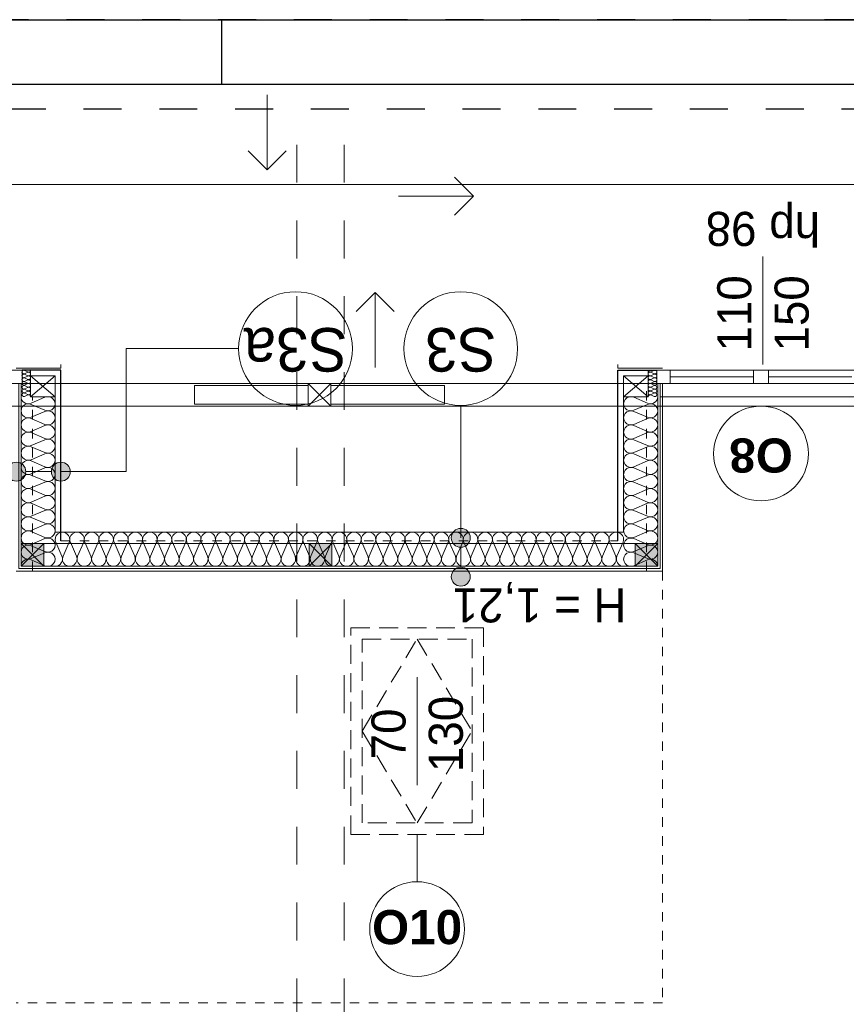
# Model space of a CAD drawing. Extents: x -251948 to -68259, y 37284 to 119967.
# Tile 26 of 41: x -105676 to -101314, y 56737 to 61934. Entities that reach past the tile are written whole.
import ezdxf

# ---------------------------------------------------------------- set-up
doc = ezdxf.new("R2010")
doc.units = 0
doc.header["$MEASUREMENT"] = 0
for name, pattern in [('Hidden Line', [100, 50, -50]), ('Krawędzie ukryte', [150, 100, -50]), ('Przerywana', [400, 200, -200])]:
    doc.linetypes.add(name, pattern=pattern)
for name, color, linetype in [('Arch ocieplenie', 7, 'Continuous'), ('Arch opisy', 7, 'Continuous'), ('Arch ściany działowe', 7, 'Continuous'), ('INWENT ODWODNIENIE', 7, 'Continuous')]:
    doc.layers.add(name, color=color, linetype=linetype)
for name, color, linetype, lineweight, true_color in [('Arch ocieplenie_Nr_Pióra__24', 7, 'Continuous', 13, 0x029e21), ('Arch okna_Nr_Pióra__82', 7, 'Continuous', 20, 0xaaaaaa), ('INWENT.ŚCIANY_Nr_Pióra__2', 7, 'Continuous', 13, 0x7f7f7f), ('Inwentaryzacja Konst._Nr_Pióra__3', 7, 'Continuous', 20, 0xff6600)]:
    doc.layers.add(name, color=color, linetype=linetype, lineweight=lineweight, true_color=true_color)
for name, color, linetype, lineweight in [('Arch opisy okien_Nr_Pióra__21', 7, 'Continuous', 13), ('Arch opisy_Nr_Pióra__1', 7, 'Continuous', 25), ('Arch opisy_Nr_Pióra__21', 7, 'Continuous', 13), ('Arch ściany działowe_Nr_Pióra__5', 7, 'Continuous', 13), ('INWENT DACH_Nr_Pióra__21', 7, 'Continuous', 13), ('INWENT ODWODNIENIE_Nr_Pióra__21', 7, 'Continuous', 13), ('INWENT ODWODNIENIE_Nr_Pióra__5', 7, 'Continuous', 13), ('INWENT OPISY_Nr_Pióra__21', 7, 'Continuous', 13), ('INWENT STROPY_Nr_Pióra__21', 7, 'Continuous', 13), ('INWENT. OKNA_Nr_Pióra__1', 7, 'Continuous', 25), ('INWENT. OKNA_Nr_Pióra__21', 7, 'Continuous', 13), ('INWENT.ŚCIANY_Nr_Pióra__1', 7, 'Continuous', 25), ('INWENT.ŚCIANY_Nr_Pióra__20', 1, 'Continuous', 20)]:
    doc.layers.add(name, color=color, linetype=linetype, lineweight=lineweight)
doc.styles.add('GENERATED_STYLE_3', font='txt')
doc.styles.add('GENERATED_STYLE_5', font='txt')
doc.styles.add('GENERATED_STYLE_6', font='arialbd.ttf')

# ---------------------------------------------------------------- blocks, each defined once
blk = doc.blocks.new('Ściana_53', base_point=(-102283.7, 59023.6))
at = {"layer": 'Arch ściany działowe_Nr_Pióra__5', "linetype": 'Continuous'}
for p, q in [((-102283.7, 60013.6), (-102296.2, 60013.6)), ((-102296.2, 60013.6), (-102296.2, 59036.1)), ((-102283.7, 59023.6), (-102283.7, 60013.6))]:
    blk.add_line(p, q, dxfattribs=at)
blk = doc.blocks.new('Ściana_54', base_point=(-102296.2, 59036.1))
at = {"layer": 'Arch ściany działowe_Nr_Pióra__5', "linetype": 'Continuous'}
for p, q in [((-102296.2, 60013.6), (-102308.7, 60013.6)), ((-102308.7, 60013.6), (-102308.7, 59048.6)), ((-102296.2, 59036.1), (-102296.2, 60013.6))]:
    blk.add_line(p, q, dxfattribs=at)
blk = doc.blocks.new('Ściana_56', base_point=(-105681.2, 59036.1))
at = {"layer": 'Arch ściany działowe_Nr_Pióra__5', "linetype": 'Continuous'}
for p, q in [((-105668.7, 60013.6), (-105681.2, 60013.6)), ((-105681.2, 60013.6), (-105681.2, 59036.1)), ((-105668.7, 59048.6), (-105668.7, 60013.6))]:
    blk.add_line(p, q, dxfattribs=at)
blk = doc.blocks.new('Ściana_133', base_point=(-105693.7, 59023.6))
at = {"layer": 'Arch ściany działowe_Nr_Pióra__5', "linetype": 'Continuous'}
for p, q in [((-105693.7, 59023.6), (-102283.7, 59023.6)), ((-102296.2, 59036.1), (-105681.2, 59036.1))]:
    blk.add_line(p, q, dxfattribs=at)
blk = doc.blocks.new('Ściana_134', base_point=(-105681.2, 59036.1))
at = {"layer": 'Arch ściany działowe_Nr_Pióra__5', "linetype": 'Continuous'}
for p, q in [((-102308.7, 59048.6), (-105668.7, 59048.6)), ((-105681.2, 59036.1), (-102296.2, 59036.1))]:
    blk.add_line(p, q, dxfattribs=at)
blk = doc.blocks.new('Izolacja cieplna 14_26', base_point=(-102308.7, 59943.6))
at = {"layer": 'Arch ocieplenie_Nr_Pióra__24', "linetype": 'Continuous'}
for p, q in [((-102435.1, 59940.5), (-102362.4, 59909.4)), ((-102362.4, 59903.2), (-102435.1, 59872.2)), ((-102435.1, 59865.9), (-102362.4, 59834.9)), ((-102362.4, 59828.6), (-102435.1, 59797.6)), ((-102435.1, 59791.3), (-102362.4, 59760.3)), ((-102362.4, 59754), (-102435.1, 59723)), ((-102435.1, 59716.7), (-102362.4, 59685.7)), ((-102362.4, 59679.4), (-102435.1, 59648.4)), ((-102435.1, 59642.1), (-102362.4, 59611.1)), ((-102362.4, 59604.8), (-102435.1, 59573.8)), ((-102435.1, 59567.6), (-102362.4, 59536.5)), ((-102362.4, 59530.3), (-102435.1, 59499.2)), ((-102435.1, 59493), (-102362.4, 59461.9)), ((-102362.4, 59455.7), (-102435.1, 59424.7)), ((-102435.1, 59418.4), (-102362.4, 59387.4)), ((-102362.4, 59381.1), (-102435.1, 59350.1)), ((-102435.1, 59343.8), (-102362.4, 59312.8)), ((-102362.4, 59306.5), (-102435.1, 59275.5)), ((-102435.1, 59269.2), (-102362.4, 59238.2)), ((-102362.4, 59231.9), (-102435.1, 59200.9)), ((-102435.1, 59194.6), (-102362.4, 59163.6)), ((-102362.4, 59157.3), (-102435.1, 59126.3)), ((-102435.1, 59120.1), (-102362.4, 59089)), ((-102362.4, 59082.8), (-102435.1, 59051.7))]:
    blk.add_line(p, q, dxfattribs=at)
for centre, start_param, end_param in [((-102450.5, 59906.3), 1.158003, 5.125183), ((-102347, 59943.6), 4.299596, 6.283185), ((-102450.5, 59831.7), 1.158003, 5.125183), ((-102347, 59869), 4.299595, 8.266774), ((-102347, 59794.4), 4.299595, 8.266774), ((-102450.5, 59757.1), 1.158003, 5.125183), ((-102450.5, 59682.6), 1.158003, 5.125183), ((-102347, 59719.9), 4.299595, 8.266774), ((-102347, 59645.3), 4.299595, 8.266774), ((-102450.5, 59608), 1.158003, 5.125183), ((-102347, 59570.7), 4.299595, 8.266774), ((-102450.5, 59533.4), 1.158003, 5.125183), ((-102347, 59496.1), 4.299595, 8.266774), ((-102450.5, 59458.8), 1.158003, 5.125183), ((-102347, 59421.5), 4.299595, 8.266774), ((-102450.5, 59384.2), 1.158003, 5.125183), ((-102347, 59346.9), 4.299595, 8.266774), ((-102450.5, 59309.6), 1.158003, 5.125183), ((-102347, 59272.4), 4.299595, 8.266774), ((-102450.5, 59235.1), 1.158003, 5.125183), ((-102450.5, 59160.5), 1.158003, 5.125183), ((-102347, 59197.8), 4.299595, 8.266774), ((-102347, 59123.2), 4.299595, 8.266774), ((-102450.5, 59085.9), 1.158003, 5.125183), ((-102347, 59048.6), 0, 1.983589)]:
    blk.add_ellipse(centre, major_axis=(38.3, 0), ratio=0.974129, start_param=start_param, end_param=end_param, dxfattribs=at)
blk = doc.blocks.new('Izolacja cieplna 14_27', base_point=(-102358.7, 60083.6))
at = {"layer": 'Arch ocieplenie_Nr_Pióra__24', "linetype": 'Continuous'}
for p, q in [((-102327.1, 60082.8), (-102345.3, 60074.4)), ((-102345.3, 60072.8), (-102327.1, 60064.4)), ((-102327.1, 60062.8), (-102345.3, 60054.4)), ((-102345.3, 60052.8), (-102327.1, 60044.4)), ((-102327.1, 60042.8), (-102345.3, 60034.4)), ((-102345.3, 60032.8), (-102327.1, 60024.4)), ((-102327.1, 60022.8), (-102345.3, 60014.4)), ((-102345.3, 60012.8), (-102327.1, 60004.4)), ((-102327.1, 60002.8), (-102345.3, 59994.4)), ((-102345.3, 59992.8), (-102327.1, 59984.4)), ((-102327.1, 59982.8), (-102345.3, 59974.4)), ((-102345.3, 59972.8), (-102327.1, 59964.4)), ((-102327.1, 59962.8), (-102345.3, 59954.4)), ((-102345.3, 59952.8), (-102327.1, 59944.4))]:
    blk.add_line(p, q, dxfattribs=at)
for centre, start_param, end_param in [((-102349.2, 60083.6), 4.712389, 6.695979), ((-102323.3, 60073.6), 5.870392, 9.837571), ((-102349.2, 60063.6), 2.7288, 6.695979), ((-102349.2, 60043.6), 2.7288, 6.695979), ((-102349.2, 60023.6), 2.7288, 6.695979), ((-102323.3, 60053.6), 5.870392, 9.837571), ((-102323.3, 60033.6), 5.870392, 9.837571), ((-102349.2, 60003.6), 2.7288, 6.695979), ((-102349.2, 59983.6), 2.7288, 6.695979), ((-102349.2, 59963.6), 2.7288, 6.695979), ((-102323.3, 60013.6), 5.870392, 9.837571), ((-102323.3, 59993.6), 5.870392, 9.837571), ((-102323.3, 59973.6), 5.870392, 9.837571), ((-102349.2, 59943.6), 2.7288, 4.712389), ((-102323.3, 59953.6), 5.870392, 9.837571)]:
    blk.add_ellipse(centre, major_axis=(0, -10), ratio=0.957061, start_param=start_param, end_param=end_param, dxfattribs=at)
blk = doc.blocks.new('Izolacja cieplna 14_29', base_point=(-105668.7, 59943.6))
at = {"layer": 'Arch ocieplenie_Nr_Pióra__24', "linetype": 'Continuous'}
for p, q in [((-105542.4, 59940.5), (-105615.1, 59909.4)), ((-105615.1, 59903.2), (-105542.4, 59872.2)), ((-105542.4, 59865.9), (-105615.1, 59834.9)), ((-105615.1, 59828.6), (-105542.4, 59797.6)), ((-105542.4, 59791.3), (-105615.1, 59760.3)), ((-105615.1, 59754), (-105542.4, 59723)), ((-105542.4, 59716.7), (-105615.1, 59685.7)), ((-105615.1, 59679.4), (-105542.4, 59648.4)), ((-105542.4, 59642.1), (-105615.1, 59611.1)), ((-105615.1, 59604.8), (-105542.4, 59573.8)), ((-105542.4, 59567.6), (-105615.1, 59536.5)), ((-105615.1, 59530.3), (-105542.4, 59499.2)), ((-105542.4, 59493), (-105615.1, 59461.9)), ((-105615.1, 59455.7), (-105542.4, 59424.7)), ((-105542.4, 59418.4), (-105615.1, 59387.4)), ((-105615.1, 59381.1), (-105542.4, 59350.1)), ((-105542.4, 59343.8), (-105615.1, 59312.8)), ((-105615.1, 59306.5), (-105542.4, 59275.5)), ((-105542.4, 59269.2), (-105615.1, 59238.2)), ((-105615.1, 59231.9), (-105542.4, 59200.9)), ((-105542.4, 59194.6), (-105615.1, 59163.6)), ((-105615.1, 59157.3), (-105542.4, 59126.3)), ((-105542.4, 59120.1), (-105615.1, 59089)), ((-105615.1, 59082.8), (-105542.4, 59051.7))]:
    blk.add_line(p, q, dxfattribs=at)
for centre, start_param, end_param in [((-105630.5, 59943.6), 3.141593, 5.125182), ((-105527, 59906.3), 4.299595, 8.266775), ((-105630.5, 59869), 1.158004, 5.125183), ((-105527, 59831.7), 4.299595, 8.266775), ((-105630.5, 59794.4), 1.158004, 5.125183), ((-105527, 59757.1), 4.299595, 8.266775), ((-105630.5, 59719.9), 1.158004, 5.125183), ((-105527, 59682.6), 4.299595, 8.266775), ((-105630.5, 59645.3), 1.158004, 5.125183), ((-105630.5, 59570.7), 1.158004, 5.125183), ((-105527, 59608), 4.299595, 8.266775), ((-105527, 59533.4), 4.299595, 8.266775), ((-105630.5, 59496.1), 1.158004, 5.125183), ((-105630.5, 59421.5), 1.158004, 5.125183), ((-105527, 59458.8), 4.299595, 8.266775), ((-105527, 59384.2), 4.299595, 8.266775), ((-105630.5, 59346.9), 1.158004, 5.125183), ((-105630.5, 59272.4), 1.158004, 5.125183), ((-105527, 59309.6), 4.299595, 8.266775), ((-105527, 59235.1), 4.299595, 8.266775), ((-105630.5, 59197.8), 1.158004, 5.125183), ((-105527, 59160.5), 4.299595, 8.266775), ((-105630.5, 59123.2), 1.158004, 5.125183), ((-105527, 59085.9), 4.299595, 8.266775), ((-105630.5, 59048.6), 1.158004, 3.141593)]:
    blk.add_ellipse(centre, major_axis=(38.3, 0), ratio=0.974129, start_param=start_param, end_param=end_param, dxfattribs=at)
blk = doc.blocks.new('Izolacja cieplna 14_32', base_point=(-105618.7, 60083.6))
at = {"layer": 'Arch ocieplenie_Nr_Pióra__24', "linetype": 'Continuous'}
for p, q in [((-105650.3, 60082.8), (-105632.1, 60074.4)), ((-105632.1, 60072.8), (-105650.3, 60064.4)), ((-105650.3, 60062.8), (-105632.1, 60054.4)), ((-105632.1, 60052.8), (-105650.3, 60044.4)), ((-105650.3, 60042.8), (-105632.1, 60034.4)), ((-105632.1, 60032.8), (-105650.3, 60024.4)), ((-105650.3, 60022.8), (-105632.1, 60014.4)), ((-105632.1, 60012.8), (-105650.3, 60004.4)), ((-105650.3, 60002.8), (-105632.1, 59994.4)), ((-105632.1, 59992.8), (-105650.3, 59984.4)), ((-105650.3, 59982.8), (-105632.1, 59974.4)), ((-105632.1, 59972.8), (-105650.3, 59964.4)), ((-105650.3, 59962.8), (-105632.1, 59954.4)), ((-105632.1, 59952.8), (-105650.3, 59944.4))]:
    blk.add_line(p, q, dxfattribs=at)
for centre, start_param, end_param in [((-105654.2, 60073.6), 2.728799, 6.695979), ((-105628.3, 60083.6), 5.870392, 7.853982), ((-105654.2, 60053.6), 2.728799, 6.695979), ((-105654.2, 60033.6), 2.728799, 6.695979), ((-105628.3, 60063.6), 5.870392, 9.837571), ((-105628.3, 60043.6), 5.870392, 9.837571), ((-105628.3, 60023.6), 5.870392, 9.837571), ((-105654.2, 60013.6), 2.728799, 6.695979), ((-105654.2, 59993.6), 2.728799, 6.695979), ((-105654.2, 59973.6), 2.728799, 6.695979), ((-105628.3, 60003.6), 5.870392, 9.837571), ((-105628.3, 59983.6), 5.870392, 9.837571), ((-105628.3, 59963.6), 5.870392, 9.837571), ((-105654.2, 59953.6), 2.728799, 6.695979), ((-105628.3, 59943.6), 1.570796, 3.554385)]:
    blk.add_ellipse(centre, major_axis=(0, -10), ratio=0.957061, start_param=start_param, end_param=end_param, dxfattribs=at)
blk = doc.blocks.new('Izolacja cieplna 14_103', base_point=(-102488.7, 59048.6))
at = {"layer": 'Arch ocieplenie_Nr_Pióra__24', "linetype": 'Continuous'}
for p, q in [((-105453.5, 59102.2), (-105485.5, 59175)), ((-105415, 59175), (-105447, 59102.2)), ((-105376.6, 59102.2), (-105408.6, 59175)), ((-105338.1, 59175), (-105370.1, 59102.2)), ((-105299.7, 59102.2), (-105331.7, 59175)), ((-105261.2, 59175), (-105293.2, 59102.2)), ((-105222.7, 59102.2), (-105254.7, 59175)), ((-105184.3, 59175), (-105216.3, 59102.2)), ((-105145.8, 59102.2), (-105177.8, 59175)), ((-105107.4, 59175), (-105139.4, 59102.2)), ((-105068.9, 59102.2), (-105100.9, 59175)), ((-105030.4, 59175), (-105062.4, 59102.2)), ((-104992, 59102.2), (-105024, 59175)), ((-104953.5, 59175), (-104985.5, 59102.2)), ((-104915, 59102.2), (-104947, 59175)), ((-104876.6, 59175), (-104908.6, 59102.2)), ((-104838.1, 59102.2), (-104870.1, 59175)), ((-104799.7, 59175), (-104831.7, 59102.2)), ((-104761.2, 59102.2), (-104793.2, 59175)), ((-104722.7, 59175), (-104754.7, 59102.2)), ((-104684.3, 59102.2), (-104716.3, 59175)), ((-104645.8, 59175), (-104677.8, 59102.2)), ((-104607.4, 59102.2), (-104639.4, 59175)), ((-104568.9, 59175), (-104600.9, 59102.2)), ((-104530.4, 59102.2), (-104562.4, 59175)), ((-104492, 59175), (-104524, 59102.2)), ((-104453.5, 59102.2), (-104485.5, 59175)), ((-104415, 59175), (-104447, 59102.2)), ((-104376.6, 59102.2), (-104408.6, 59175)), ((-104338.1, 59175), (-104370.1, 59102.2)), ((-104299.7, 59102.2), (-104331.7, 59175)), ((-104261.2, 59175), (-104293.2, 59102.2)), ((-104222.7, 59102.2), (-104254.7, 59175)), ((-104184.3, 59175), (-104216.3, 59102.2)), ((-104145.8, 59102.2), (-104177.8, 59175)), ((-104107.4, 59175), (-104139.4, 59102.2)), ((-104068.9, 59102.2), (-104100.9, 59175)), ((-104030.4, 59175), (-104062.4, 59102.2)), ((-103992, 59102.2), (-104024, 59175)), ((-103953.5, 59175), (-103985.5, 59102.2)), ((-103915, 59102.2), (-103947, 59175)), ((-103876.6, 59175), (-103908.6, 59102.2)), ((-103838.1, 59102.2), (-103870.1, 59175)), ((-103799.7, 59175), (-103831.7, 59102.2)), ((-103761.2, 59102.2), (-103793.2, 59175)), ((-103722.7, 59175), (-103754.7, 59102.2)), ((-103684.3, 59102.2), (-103716.3, 59175)), ((-103645.8, 59175), (-103677.8, 59102.2)), ((-103607.4, 59102.2), (-103639.4, 59175)), ((-103568.9, 59175), (-103600.9, 59102.2)), ((-103530.4, 59102.2), (-103562.4, 59175)), ((-103492, 59175), (-103524, 59102.2)), ((-103453.5, 59102.2), (-103485.5, 59175)), ((-103415, 59175), (-103447, 59102.2)), ((-103376.6, 59102.2), (-103408.6, 59175)), ((-103338.1, 59175), (-103370.1, 59102.2)), ((-103299.7, 59102.2), (-103331.7, 59175)), ((-103261.2, 59175), (-103293.2, 59102.2)), ((-103222.7, 59102.2), (-103254.7, 59175)), ((-103184.3, 59175), (-103216.3, 59102.2)), ((-103145.8, 59102.2), (-103177.8, 59175)), ((-103107.4, 59175), (-103139.4, 59102.2)), ((-103068.9, 59102.2), (-103100.9, 59175)), ((-103030.4, 59175), (-103062.4, 59102.2)), ((-102992, 59102.2), (-103024, 59175)), ((-102953.5, 59175), (-102985.5, 59102.2)), ((-102915, 59102.2), (-102947, 59175)), ((-102876.6, 59175), (-102908.6, 59102.2)), ((-102838.1, 59102.2), (-102870.1, 59175)), ((-102799.7, 59175), (-102831.7, 59102.2)), ((-102761.2, 59102.2), (-102793.2, 59175)), ((-102722.7, 59175), (-102754.7, 59102.2)), ((-102684.3, 59102.2), (-102716.3, 59175)), ((-102645.8, 59175), (-102677.8, 59102.2)), ((-102607.4, 59102.2), (-102639.4, 59175)), ((-102568.9, 59175), (-102600.9, 59102.2)), ((-102530.4, 59102.2), (-102562.4, 59175)), ((-102492, 59175), (-102524, 59102.2))]:
    blk.add_line(p, q, dxfattribs=at)
for centre, start_param, end_param in [((-105450.3, 59190.3), 2.728799, 6.695979), ((-105373.4, 59190.3), 2.728799, 6.695979), ((-105296.4, 59190.3), 2.728799, 6.695979), ((-105219.5, 59190.3), 2.728799, 6.695979), ((-105142.6, 59190.3), 2.728799, 6.695979), ((-105065.7, 59190.3), 2.728799, 6.695979), ((-104988.7, 59190.3), 2.728799, 6.695979), ((-104911.8, 59190.3), 2.728799, 6.695979), ((-104834.9, 59190.3), 2.728799, 6.695979), ((-104758, 59190.3), 2.728799, 6.695979), ((-104681, 59190.3), 2.728799, 6.695979), ((-104604.1, 59190.3), 2.728799, 6.695979), ((-104527.2, 59190.3), 2.728799, 6.695979), ((-104450.3, 59190.3), 2.728799, 6.695979), ((-104373.4, 59190.3), 2.728799, 6.695979), ((-104296.4, 59190.3), 2.728799, 6.695979), ((-104219.5, 59190.3), 2.728799, 6.695979), ((-104142.6, 59190.3), 2.728799, 6.695979), ((-104065.7, 59190.3), 2.728799, 6.695979), ((-103988.7, 59190.3), 2.728799, 6.695979), ((-103911.8, 59190.3), 2.728799, 6.695979), ((-103834.9, 59190.3), 2.728799, 6.695979), ((-103758, 59190.3), 2.728799, 6.695979), ((-103681, 59190.3), 2.728799, 6.695979), ((-103604.1, 59190.3), 2.728799, 6.695979), ((-103527.2, 59190.3), 2.728799, 6.695979), ((-103450.3, 59190.3), 2.728799, 6.695979), ((-103373.4, 59190.3), 2.728799, 6.695979), ((-103296.4, 59190.3), 2.728799, 6.695979), ((-103219.5, 59190.3), 2.728799, 6.695979), ((-103142.6, 59190.3), 2.728799, 6.695979), ((-103065.7, 59190.3), 2.728799, 6.695979), ((-102988.7, 59190.3), 2.728799, 6.695979), ((-102911.8, 59190.3), 2.728799, 6.695979), ((-102834.9, 59190.3), 2.728799, 6.695979), ((-102758, 59190.3), 2.728799, 6.695979), ((-102681, 59190.3), 2.728799, 6.695979), ((-102604.1, 59190.3), 2.728799, 6.695979), ((-102527.2, 59190.3), 2.728799, 6.695979), ((-105488.7, 59086.9), 1.570796, 3.554385), ((-105411.8, 59086.9), 5.870392, 9.837571), ((-105334.9, 59086.9), 5.870392, 9.837571), ((-105258, 59086.9), 5.870392, 9.837571), ((-105181, 59086.9), 5.870392, 9.837571), ((-105104.1, 59086.9), 5.870392, 9.837571), ((-105027.2, 59086.9), 5.870392, 9.837571), ((-104950.3, 59086.9), 5.870392, 9.837571), ((-104873.4, 59086.9), 5.870392, 9.837571), ((-104796.4, 59086.9), 5.870392, 9.837571), ((-104719.5, 59086.9), 5.870392, 9.837571), ((-104642.6, 59086.9), 5.870392, 9.837571), ((-104565.7, 59086.9), 5.870392, 9.837571), ((-104488.7, 59086.9), 5.870392, 9.837571), ((-104411.8, 59086.9), 5.870392, 9.837571), ((-104334.9, 59086.9), 5.870392, 9.837571), ((-104258, 59086.9), 5.870392, 9.837571), ((-104181, 59086.9), 5.870392, 9.837571), ((-104104.1, 59086.9), 5.870392, 9.837571), ((-104027.2, 59086.9), 5.870392, 9.837571), ((-103950.3, 59086.9), 5.870392, 9.837571), ((-103873.4, 59086.9), 5.870392, 9.837571), ((-103796.4, 59086.9), 5.870392, 9.837571), ((-103719.5, 59086.9), 5.870392, 9.837571), ((-103642.6, 59086.9), 5.870392, 9.837571), ((-103565.7, 59086.9), 5.870392, 9.837571), ((-103488.7, 59086.9), 5.870392, 9.837571), ((-103411.8, 59086.9), 5.870392, 9.837571), ((-103334.9, 59086.9), 5.870392, 9.837571), ((-103258, 59086.9), 5.870392, 9.837571), ((-103181, 59086.9), 5.870392, 9.837571), ((-103104.1, 59086.9), 5.870392, 9.837571), ((-103027.2, 59086.9), 5.870392, 9.837571), ((-102950.3, 59086.9), 5.870392, 9.837571), ((-102873.4, 59086.9), 5.870392, 9.837571), ((-102796.4, 59086.9), 5.870392, 9.837571), ((-102719.5, 59086.9), 5.870392, 9.837571), ((-102642.6, 59086.9), 5.870392, 9.837571), ((-102565.7, 59086.9), 5.870392, 9.837571), ((-102488.7, 59086.9), 5.870392, 7.853982)]:
    blk.add_ellipse(centre, major_axis=(-38.5, 0), ratio=0.995333, start_param=start_param, end_param=end_param, dxfattribs=at)
blk = doc.blocks.new('Linia_1', base_point=(-104369.7, 61537.1))
at = {"layer": 'INWENT ODWODNIENIE_Nr_Pióra__21', "linetype": 'Continuous'}
for q in [(-104469.7, 61241.3), (-104269.7, 61241.3)]:
    blk.add_line((-104369.7, 61141.3), q, dxfattribs=at)
at = {"layer": 'INWENT ODWODNIENIE_Nr_Pióra__5', "linetype": 'Continuous'}
blk.add_line((-104369.7, 61537.1), (-104369.7, 61141.3), dxfattribs=at)
blk = doc.blocks.new('Linia_3', base_point=(-103799.6, 60097.7))
at = {"layer": 'INWENT ODWODNIENIE_Nr_Pióra__21', "linetype": 'Continuous'}
for q in [(-103899.6, 60393.5), (-103699.6, 60393.5)]:
    blk.add_line((-103799.6, 60493.5), q, dxfattribs=at)
at = {"layer": 'INWENT ODWODNIENIE_Nr_Pióra__5', "linetype": 'Continuous'}
blk.add_line((-103799.6, 60097.7), (-103799.6, 60493.5), dxfattribs=at)
blk = doc.blocks.new('Linia_5', base_point=(-103677, 61002.2))
at = {"layer": 'INWENT ODWODNIENIE_Nr_Pióra__21', "linetype": 'Continuous'}
for q in [(-103381.2, 61102.2), (-103381.2, 60902.2)]:
    blk.add_line((-103281.2, 61002.2), q, dxfattribs=at)
at = {"layer": 'INWENT ODWODNIENIE_Nr_Pióra__5', "linetype": 'Continuous'}
blk.add_line((-103677, 61002.2), (-103281.2, 61002.2), dxfattribs=at)
blk = doc.blocks.new('Linia_54', base_point=(-103348.3, 58993.6))
at = {"layer": 'Arch opisy_Nr_Pióra__21', "linetype": 'Continuous'}
for points in [[(-103298.3, 59198.6), (-103302.1, 59217.7), (-103312.9, 59234), (-103329.1, 59244.8), (-103348.3, 59248.6), (-103367.4, 59244.8), (-103383.6, 59234), (-103394.5, 59217.7), (-103398.3, 59198.6), (-103394.5, 59179.5), (-103383.6, 59163.2), (-103367.4, 59152.4), (-103348.3, 59148.6), (-103329.1, 59152.4), (-103312.9, 59163.2), (-103302.1, 59179.5)], [(-103298.3, 58993.6), (-103302.1, 59012.7), (-103312.9, 59029), (-103329.1, 59039.8), (-103348.3, 59043.6), (-103367.4, 59039.8), (-103383.6, 59029), (-103394.5, 59012.7), (-103398.3, 58993.6), (-103394.5, 58974.5), (-103383.6, 58958.2), (-103367.4, 58947.4), (-103348.3, 58943.6), (-103329.1, 58947.4), (-103312.9, 58958.2), (-103302.1, 58974.5)]]:
    blk.add_hatch(color=256, dxfattribs=at).paths.add_polyline_path(points, flags=0)
blk.add_line((-103348.3, 59043.6), (-103348.3, 59148.6), dxfattribs=at)
for centre in [(-103348.3, 59198.6), (-103348.3, 58993.6)]:
    blk.add_circle(centre, 50, dxfattribs=at)
blk = doc.blocks.new('Linia_55', base_point=(-103348.3, 59198.6))
at = {"layer": 'Arch opisy_Nr_Pióra__21', "linetype": 'Continuous'}
blk.add_line((-103348.3, 59198.6), (-103348.3, 59897.6), dxfattribs=at)
blk.add_circle((-103348.3, 60197.6), 300, dxfattribs=at)
blk = doc.blocks.new('Linia_70', base_point=(-105693.7, 59548))
at = {"layer": 'Arch opisy_Nr_Pióra__21', "linetype": 'Continuous'}
for points in [[(-105643.7, 59548), (-105647.5, 59567.2), (-105658.4, 59583.4), (-105674.6, 59594.2), (-105693.7, 59598), (-105712.9, 59594.2), (-105729.1, 59583.4), (-105739.9, 59567.2), (-105743.7, 59548), (-105739.9, 59528.9), (-105729.1, 59512.7), (-105712.9, 59501.8), (-105693.7, 59498), (-105674.6, 59501.8), (-105658.4, 59512.7), (-105647.5, 59528.9)], [(-105408.7, 59548), (-105412.5, 59567.2), (-105423.4, 59583.4), (-105439.6, 59594.2), (-105458.7, 59598), (-105477.9, 59594.2), (-105494.1, 59583.4), (-105504.9, 59567.2), (-105508.7, 59548), (-105504.9, 59528.9), (-105494.1, 59512.7), (-105477.9, 59501.8), (-105458.7, 59498), (-105439.6, 59501.8), (-105423.4, 59512.7), (-105412.5, 59528.9)]]:
    blk.add_hatch(color=256, dxfattribs=at).paths.add_polyline_path(points, flags=0)
blk.add_line((-105643.7, 59548), (-105508.7, 59548), dxfattribs=at)
for centre in [(-105693.7, 59548), (-105458.7, 59548)]:
    blk.add_circle(centre, 50, dxfattribs=at)
blk = doc.blocks.new('Linia_71', base_point=(-105113.4, 60197.6))
at = {"layer": 'Arch opisy_Nr_Pióra__21', "linetype": 'Continuous'}
blk.add_line((-105113.4, 60197.6), (-104520.5, 60197.6), dxfattribs=at)
blk.add_circle((-104220.5, 60197.6), 300, dxfattribs=at)

msp = doc.modelspace()

# ---------------------------------------------------------------- hatches: boundary and pattern name
at = {"layer": 'Arch okna_Nr_Pióra__82', "linetype": 'Continuous'}
for points in [[(-105668.74, 59048.6), (-105548.74, 59048.6), (-105548.74, 59168.6), (-105668.74, 59168.6)], [(-104148.74, 59048.6), (-104028.74, 59048.6), (-104028.74, 59168.6), (-104148.74, 59168.6)], [(-102428.74, 59048.6), (-102308.74, 59048.6), (-102308.74, 59168.6), (-102428.74, 59168.6)]]:
    msp.add_hatch(color=256, dxfattribs=at).paths.add_polyline_path(points, flags=0)

# ---------------------------------------------------------------- linework, layer by layer
at = {"layer": 'Arch ocieplenie_Nr_Pióra__24', "linetype": 'Continuous'}
for p, q in [((-105618.74, 60083.6), (-105618.74, 60053.6)), ((-102358.74, 60083.6), (-102358.74, 60053.6)), ((-105488.74, 59943.6), (-105488.74, 59228.6)), ((-102488.74, 59943.6), (-102488.74, 59228.6)), ((-102488.74, 59228.6), (-105488.74, 59228.6))]:
    msp.add_line(p, q, dxfattribs=at)
at = {"layer": 'Arch opisy okien_Nr_Pióra__21', "linetype": 'Continuous'}
msp.add_line((-103578.74, 57383.6), (-103578.74, 57633.6), dxfattribs=at)
for centre in [(-101763.74, 59643.6), (-103578.74, 57133.6)]:
    msp.add_circle(centre, 250, dxfattribs=at)
at = {"layer": 'Arch opisy_Nr_Pióra__21', "linetype": 'Continuous'}
for p, q in [((-105113.37, 59548.03), (-105113.37, 60197.57)), ((-105458.74, 59548.03), (-105113.37, 59548.03))]:
    msp.add_line(p, q, dxfattribs=at)
at = {"layer": 'INWENT DACH_Nr_Pióra__21', "linetype": 'Hidden Line'}
for p, q in [((-102283.74, 59023.6), (-102283.74, 56743.6)), ((-102283.74, 56743.6), (-105693.74, 56743.6))]:
    msp.add_line(p, q, dxfattribs=at)
at = {"layer": 'INWENT ODWODNIENIE_Nr_Pióra__5', "linetype": 'Continuous'}
msp.add_line((-107308.74, 61063.6), (-99448.74, 61063.6), dxfattribs=at)
at = {"layer": 'INWENT OPISY_Nr_Pióra__21', "linetype": 'Continuous'}
for p, q in [((-101753.74, 60113.6), (-101753.74, 60683.6)), ((-103578.74, 57893.6), (-103578.74, 58463.6))]:
    msp.add_line(p, q, dxfattribs=at)
at = {"layer": 'INWENT STROPY_Nr_Pióra__21', "linetype": 'Przerywana'}
for p, q in [((-104213.74, 53873.6), (-104213.74, 61383.6)), ((-103963.74, 53873.6), (-103963.74, 61383.6))]:
    msp.add_line(p, q, dxfattribs=at)
at = {"layer": 'INWENT. OKNA_Nr_Pióra__1', "linetype": 'Continuous'}
for p, q in [((-115168.74, 61933.6), (-99448.74, 61933.6)), ((-104608.74, 61593.6), (-104608.74, 61933.6)), ((-115168.74, 61593.6), (-99448.74, 61593.6))]:
    msp.add_line(p, q, dxfattribs=at)
at = {"layer": 'INWENT. OKNA_Nr_Pióra__21', "linetype": 'Continuous'}
for p, q in [((-106763.74, 60083.6), (-105663.74, 60083.6)), ((-105663.74, 60083.6), (-105663.74, 60013.6)), ((-102313.74, 60083.6), (-101213.74, 60083.6)), ((-102313.74, 60083.6), (-102313.74, 60013.6)), ((-102243.74, 60083.6), (-102243.74, 60013.6)), ((-101803.74, 60083.6), (-101803.74, 60013.6)), ((-101723.74, 60083.6), (-101723.74, 60013.6)), ((-105488.74, 60053.6), (-105618.74, 60053.6)), ((-105618.74, 60053.6), (-105618.74, 59943.6)), ((-105488.74, 59943.6), (-105618.74, 60053.6)), ((-105488.74, 60053.6), (-105618.74, 59943.6)), ((-105488.74, 59943.6), (-105488.74, 60053.6)), ((-102488.74, 60053.6), (-102358.74, 59943.6)), ((-102488.74, 59943.6), (-102358.74, 60053.6)), ((-102488.74, 60053.6), (-102358.74, 60053.6)), ((-102488.74, 59943.6), (-102488.74, 60053.6)), ((-102358.74, 60053.6), (-102358.74, 59943.6)), ((-102243.74, 60048.6), (-101803.74, 60048.6)), ((-101723.74, 60048.6), (-101283.74, 60048.6)), ((-105663.74, 60013.6), (-106763.74, 60013.6)), ((-101213.74, 60013.6), (-102313.74, 60013.6)), ((-105618.74, 59943.6), (-105488.74, 59943.6)), ((-102358.74, 59943.6), (-102488.74, 59943.6)), ((-102293.74, 59943.6), (-101233.74, 59943.6))]:
    msp.add_line(p, q, dxfattribs=at)
at = {"layer": 'INWENT. OKNA_Nr_Pióra__21', "linetype": 'Krawędzie ukryte'}
for p, q in [((-103928.74, 57633.6), (-103928.74, 58723.6)), ((-103928.74, 58723.6), (-103228.74, 58723.6)), ((-103228.74, 58723.6), (-103228.74, 57633.6)), ((-103868.74, 57693.6), (-103868.74, 58663.6)), ((-103868.74, 58663.6), (-103288.74, 58663.6)), ((-103868.74, 58178.6), (-103578.74, 58663.6)), ((-103578.74, 58663.6), (-103288.74, 58178.6)), ((-103288.74, 58663.6), (-103288.74, 57693.6)), ((-103868.74, 58178.6), (-103578.74, 57693.6)), ((-103578.74, 57693.6), (-103288.74, 58178.6)), ((-103288.74, 57693.6), (-103868.74, 57693.6)), ((-103228.74, 57633.6), (-103928.74, 57633.6))]:
    msp.add_line(p, q, dxfattribs=at)
at = {"layer": 'INWENT.ŚCIANY_Nr_Pióra__1', "linetype": 'Przerywana'}
for p, q in [((-100028.74, 61933.6), (-114568.74, 61933.6)), ((-114538.74, 61463.6), (-100018.74, 61463.6))]:
    msp.add_line(p, q, dxfattribs=at)
at = {"layer": 'INWENT.ŚCIANY_Nr_Pióra__1', "linetype": 'Continuous'}
for p, q in [((-105458.74, 60083.6), (-105663.74, 60083.6)), ((-105458.74, 59183.6), (-105458.74, 60083.6)), ((-102518.74, 59183.6), (-102518.74, 60083.6)), ((-102518.74, 60083.6), (-102313.74, 60083.6))]:
    msp.add_line(p, q, dxfattribs=at)
at = {"layer": 'INWENT.ŚCIANY_Nr_Pióra__2', "linetype": 'Hidden Line'}
for p, q in [((-102368.74, 59023.6), (-102368.74, 59993.6)), ((-105608.74, 59023.6), (-105608.74, 59943.6)), ((-105458.74, 59183.6), (-102518.74, 59183.6))]:
    msp.add_line(p, q, dxfattribs=at)
at = {"layer": 'INWENT.ŚCIANY_Nr_Pióra__20', "linetype": 'Continuous'}
for p, q in [((-105693.74, 60093.6), (-105458.74, 60093.6)), ((-105458.74, 60093.6), (-105458.74, 60113.6)), ((-102518.74, 60093.6), (-102518.74, 60113.6)), ((-102283.74, 60093.6), (-102518.74, 60093.6))]:
    msp.add_line(p, q, dxfattribs=at)
at = {"layer": 'Inwentaryzacja Konst._Nr_Pióra__3', "color": 2}
for p, q in [((-104034.06, 59893.6), (-104154.06, 60013.6)), ((-104034.06, 60013.6), (-104154.06, 59893.6))]:
    msp.add_line(p, q, dxfattribs=at)
at = {"layer": 'Inwentaryzacja Konst._Nr_Pióra__3', "linetype": 'Continuous'}
for p, q in [((-105668.74, 59168.6), (-102308.74, 59168.6)), ((-105668.74, 59048.6), (-105668.74, 59168.6)), ((-105668.74, 59168.6), (-105548.74, 59168.6)), ((-105668.74, 59048.6), (-105548.74, 59168.6)), ((-105548.74, 59048.6), (-105668.74, 59168.6)), ((-105548.74, 59168.6), (-105548.74, 59048.6)), ((-104148.74, 59048.6), (-104148.74, 59168.6)), ((-104148.74, 59168.6), (-104028.74, 59168.6)), ((-104148.74, 59048.6), (-104028.74, 59168.6)), ((-104028.74, 59048.6), (-104148.74, 59168.6)), ((-104028.74, 59168.6), (-104028.74, 59048.6)), ((-102428.74, 59048.6), (-102428.74, 59168.6)), ((-102428.74, 59168.6), (-102308.74, 59168.6)), ((-102428.74, 59048.6), (-102308.74, 59168.6)), ((-102308.74, 59048.6), (-102428.74, 59168.6)), ((-102308.74, 59168.6), (-102308.74, 59048.6)), ((-102308.74, 59048.6), (-105668.74, 59048.6)), ((-105548.74, 59048.6), (-105668.74, 59048.6)), ((-104028.74, 59048.6), (-104148.74, 59048.6)), ((-102308.74, 59048.6), (-102428.74, 59048.6))]:
    msp.add_line(p, q, dxfattribs=at)
at = {"layer": 'Inwentaryzacja Konst._Nr_Pióra__3', "color": 2}
for points in [[(-125884.06, 59893.6), (-87478.74, 59893.6), (-87478.74, 60013.6), (-125884.06, 60013.6)], [(-104154.06, 60013.6), (-104034.06, 60013.6), (-104034.06, 59893.6), (-104154.06, 59893.6)]]:
    msp.add_lwpolyline(points, close=True, dxfattribs=at)
at = {"layer": 'Inwentaryzacja Konst._Nr_Pióra__3', "color": 1}
for points in [[(-104754.06, 60003.6), (-104154.06, 60003.6), (-104154.06, 59903.6), (-104754.06, 59903.6)], [(-104034.06, 60003.6), (-103434.06, 60003.6), (-103434.06, 59903.6), (-104034.06, 59903.6)]]:
    msp.add_lwpolyline(points, close=True, dxfattribs=at)

# ---------------------------------------------------------------- block references
at = {"layer": 'Arch ocieplenie', "color": 104, "linetype": 'Continuous', "lineweight": 20, "true_color": 0x029e21}
for name, p in [('Izolacja cieplna 14_32', (-105618.74, 60083.6)), ('Izolacja cieplna 14_27', (-102358.74, 60083.6)), ('Izolacja cieplna 14_29', (-105668.74, 59943.6)), ('Izolacja cieplna 14_26', (-102308.74, 59943.6)), ('Izolacja cieplna 14_103', (-102488.74, 59048.6))]:
    msp.add_blockref(name, p, dxfattribs=at)
at = {"layer": 'Arch opisy', "linetype": 'Continuous'}
for name, p in [('Linia_71', (-105113.37, 60197.57)), ('Linia_55', (-103348.26, 59198.6)), ('Linia_70', (-105693.74, 59548.03)), ('Linia_54', (-103348.26, 58993.6))]:
    msp.add_blockref(name, p, dxfattribs=at)
at = {"layer": 'Arch ściany działowe'}
for name, p in [('Ściana_56', (-105681.24, 59036.1)), ('Ściana_54', (-102296.24, 59036.1)), ('Ściana_53', (-102283.74, 59023.6)), ('Ściana_134', (-105681.24, 59036.1)), ('Ściana_133', (-105693.74, 59023.6))]:
    msp.add_blockref(name, p, dxfattribs=at)
at = {"layer": 'INWENT ODWODNIENIE', "linetype": 'Continuous'}
for name, p in [('Linia_1', (-104369.67, 61537.06)), ('Linia_5', (-103676.95, 61002.16)), ('Linia_3', (-103799.64, 60097.75))]:
    msp.add_blockref(name, p, dxfattribs=at)

# ---------------------------------------------------------------- texts
at = {"layer": 'Arch opisy okien_Nr_Pióra__21', "linetype": 'Continuous', "insert": (-101763.74, 59543.32), "char_height": 180, "attachment_point": 2, "rotation": 180, "style": 'GENERATED_STYLE_6'}
msp.add_mtext('{O8}', dxfattribs=at)
at = {"layer": 'Arch opisy okien_Nr_Pióra__21', "linetype": 'Continuous', "insert": (-103578.74, 57233.89), "char_height": 180, "attachment_point": 2, "style": 'GENERATED_STYLE_6'}
msp.add_mtext('{O10}', dxfattribs=at)
at = {"layer": 'Arch opisy_Nr_Pióra__1', "linetype": 'Continuous', "char_height": 230, "attachment_point": 2, "rotation": 180, "style": 'GENERATED_STYLE_3'}
for s, insert in [('{S3a}', (-104220.47, 60076.18)), ('{S3}', (-103348.26, 60076.18))]:
    msp.add_mtext(s, dxfattribs=dict(at, insert=insert))
at = {"layer": 'INWENT OPISY_Nr_Pióra__21', "linetype": 'Continuous', "char_height": 180, "attachment_point": 2, "rotation": 180, "style": 'GENERATED_STYLE_5'}
for s, insert in [('{hp 98}', (-101753.74, 60739.25)), ('{H = 1,21}', (-102932.24, 58752.4))]:
    msp.add_mtext(s, dxfattribs=dict(at, insert=insert))
at = {"layer": 'INWENT OPISY_Nr_Pióra__21', "linetype": 'Continuous', "char_height": 180, "width": 1346.3341, "attachment_point": 2, "rotation": 90, "style": 'GENERATED_STYLE_5'}
for s, insert, line_spacing_factor in [('{110\\P150}', (-101994.94, 60383.6), 1.008452), ('{70\\P130}', (-103819.56, 58163.6), 1.007146)]:
    msp.add_mtext(s, dxfattribs=dict(at, insert=insert, line_spacing_factor=line_spacing_factor))

doc.saveas('drawing.dxf')
